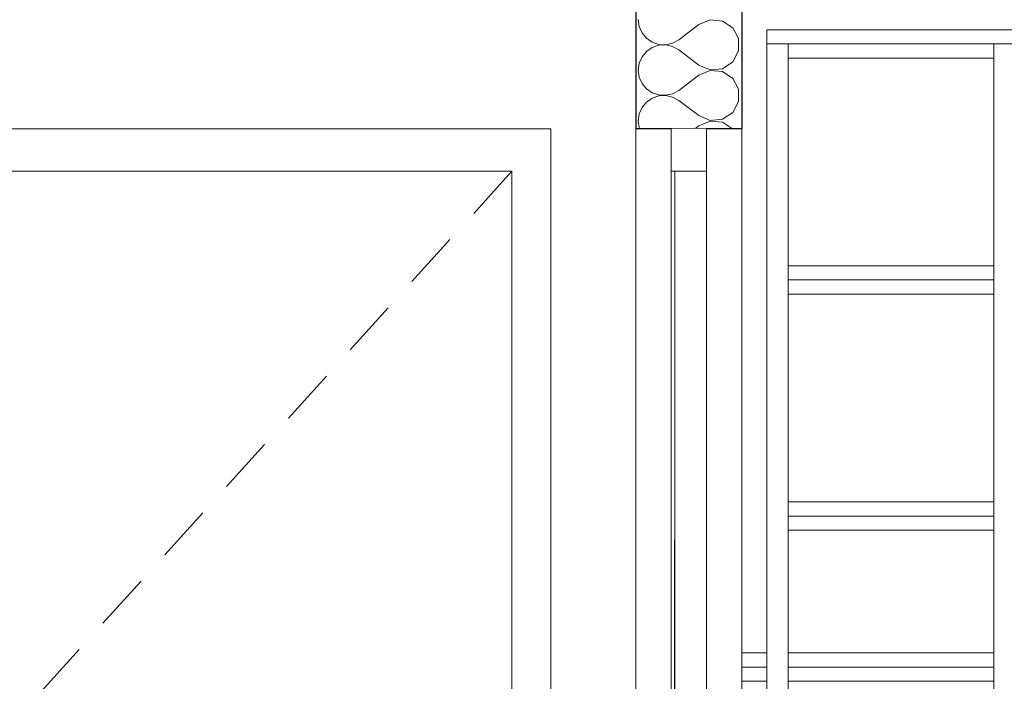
# Model space of a CAD drawing. Header units: millimetres. Extents: x -12989 to 381814, y -50461 to 30884.
# Tile 66 of 111: x 369516 to 370906, y -44681 to -43747. Entities that reach past the tile are written whole.
import ezdxf

# ---------------------------------------------------------------- set-up
doc = ezdxf.new("R2010")
doc.units = ezdxf.units.MM
doc.header["$MEASUREMENT"] = 0
doc.linetypes.add('Wipeout_Contour', pattern=[1000, 0, -1000])
for name, color, linetype in [('Nowe_04-ŚCIANY DZIAŁOWE', 7, 'Continuous'), ('Nowe_A__SCIANY', 7, 'Continuous'), ('Nowe_A_WN_WYPOSAZENIE', 7, 'Continuous'), ('Nowe_A_WYM', 7, 'Continuous'), ('Nowe_Drzwi Archicad', 7, 'Continuous')]:
    doc.layers.add(name, color=color, linetype=linetype)
doc.layers.add('Nowe_04-ŚCIANY DZIAŁOWE_Nr_pióra__174', color=7, linetype='Continuous', lineweight=5, true_color=0x6a6a6a)
for name, color, linetype, lineweight in [('Nowe_04-ŚCIANY DZIAŁOWE_Nr_pióra__27', 7, 'Continuous', 25), ('Nowe_A__SCIANY_Nr_pióra__87', 7, 'Continuous', 13), ('Nowe_A_WN_WYPOSAZENIE_Nr_pióra__4', 7, 'Continuous', 13), ('Nowe_A_WYM_Nr_pióra__1', 7, 'Continuous', 13), ('Nowe_A_WYM_Nr_pióra__45', 7, 'Continuous', 15), ('Nowe_A_WYM_Nr_pióra__85', 7, 'Continuous', 13), ('Nowe_Drzwi Archicad_Nr_pióra__23', 7, 'Continuous', 15), ('Nowe_Drzwi Archicad_Nr_pióra__3', 7, 'Continuous', 13), ('Nowe_Drzwi Archicad_Nr_pióra__87', 7, 'Continuous', 13)]:
    doc.layers.add(name, color=color, linetype=linetype, lineweight=lineweight)
doc.styles.add('STYL_AUTOMATYCZNY_4', font='arial.ttf')
doc.dimstyles.new('STYL_AUTOMATYCZNY__2', dxfattribs={"dimtxt": 139.999998, "dimasz": 57, "dimexe": 0.18, "dimexo": 0.0625, "dimgap": 0, "dimtad": 1, "dimdec": 0, "dimlfac": 0.1, "dimzin": 0, "dimdsep": 46, "dimtxsty": 'STYL_AUTOMATYCZNY_4', "dimblk": 'ARROWHEAD_6', "dimblk1": 'ARROWHEAD_6', "dimblk2": 'ARROWHEAD_6', "dimcen": 0.09, "dimse1": 1, "dimse2": 1, "dimclrd": 7, "dimclre": 7, "dimclrt": 7, "dimadec": 0, "dimazin": 0, "dimtfac": 1, "dimtdec": 4, "dimtmove": 0, "dimatfit": 3, "dimfxl": 0, "dimtolj": 1, "dimtzin": 0, "dimarcsym": 0})

# ---------------------------------------------------------------- blocks, each defined once
blk = doc.blocks.new('ElemPrzekroju_3_1', base_point=(363535.4, -45960.6))
at = {"color": 254, "linetype": 'Wipeout_Contour', "lineweight": 0, "ltscale": 4492294.438437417}
blk.add_wipeout([(373475.4, -43680.6), (370535.3, -43680.6), (370535.3, -44640.6), (370570.6, -44640.6), (370570.6, -43760.6), (370920.6, -43760.6), (370920.6, -44640.6), (372120.6, -44640.6), (372120.6, -43760.6), (372820.6, -43760.6), (372820.6, -44640.6), (373475.4, -44640.6)], dxfattribs=at).dxf.layer = 'Nowe_A__SCIANY'
at = {"color": 254, "linetype": 'Wipeout_Contour', "lineweight": 0, "ltscale": 1493364.992401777}
blk.add_wipeout([(370600.6, -43800.6), (370600.6, -44093.9), (370890.6, -44093.9), (370890.6, -43800.6)], dxfattribs=at).dxf.layer = 'Nowe_A__SCIANY'
at = {"color": 254, "linetype": 'Wipeout_Contour', "lineweight": 0, "ltscale": 1493522.53048885}
blk.add_wipeout([(370890.6, -44133.9), (370600.6, -44133.9), (370600.6, -44427.3), (370890.6, -44427.3)], dxfattribs=at).dxf.layer = 'Nowe_A__SCIANY'
at = {"color": 254, "linetype": 'Wipeout_Contour', "lineweight": 0, "ltscale": 1493652.513508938}
blk.add_wipeout([(370600.6, -44640.6), (370890.6, -44640.6), (370890.6, -44467.3), (370600.6, -44467.3)], dxfattribs=at).dxf.layer = 'Nowe_A__SCIANY'
at = {"color": 254, "linetype": 'Wipeout_Contour', "lineweight": 0, "ltscale": 1492933.478730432}
blk.add_wipeout([(370535.3, -44660.6), (370570.6, -44660.6), (370570.6, -44640.6), (370535.3, -44640.6)], dxfattribs=at).dxf.layer = 'Nowe_A__SCIANY'
at = {"layer": 'Nowe_A__SCIANY_Nr_pióra__87', "color": 7, "linetype": 'Continuous', "lineweight": 13}
blk.add_line((370570.6, -44640.6), (370535.3, -44640.6), dxfattribs=at)
at = {"color": 254, "linetype": 'Wipeout_Contour', "lineweight": 0, "ltscale": 1493698.658936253}
blk.add_wipeout([(370600.6, -44660.6), (370890.6, -44660.6), (370890.6, -44640.6), (370600.6, -44640.6)], dxfattribs=at).dxf.layer = 'Nowe_A__SCIANY'
at = {"color": 254, "linetype": 'Wipeout_Contour', "lineweight": 0, "ltscale": 1492943.051412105}
blk.add_wipeout([(370570.6, -44660.6), (370535.3, -44660.6), (370535.3, -44680.6), (370570.6, -44680.6)], dxfattribs=at).dxf.layer = 'Nowe_A__SCIANY'
at = {"layer": 'Nowe_A__SCIANY_Nr_pióra__87', "color": 7, "linetype": 'Continuous', "lineweight": 13}
for p, q in [((370890.6, -44640.6), (370600.6, -44640.6)), ((370535.3, -44660.6), (370570.6, -44660.6)), ((370570.6, -44680.6), (370535.3, -44680.6))]:
    blk.add_line(p, q, dxfattribs=at)
at = {"color": 254, "linetype": 'Wipeout_Contour', "lineweight": 0, "ltscale": 1493708.226687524}
blk.add_wipeout([(370600.6, -44660.6), (370600.6, -44680.6), (370890.6, -44680.6), (370890.6, -44660.6)], dxfattribs=at).dxf.layer = 'Nowe_A__SCIANY'
at = {"layer": 'Nowe_A__SCIANY_Nr_pióra__87', "color": 7, "linetype": 'Continuous', "lineweight": 13}
for p, q in [((370600.6, -44660.6), (370890.6, -44660.6)), ((370890.6, -44680.6), (370600.6, -44680.6))]:
    blk.add_line(p, q, dxfattribs=at)
blk = doc.blocks.new('ElemPrzekroju_4_1', base_point=(363535.4, -45960.6))
at = {"color": 254, "linetype": 'Wipeout_Contour', "lineweight": 0, "ltscale": 25184793.98738486}
blk.add_wipeout([(365515.4, -43960.6), (365535.4, -43980.6), (365535.4, -44940.6), (365523.9, -44952.1), (365527.5, -44953.5), (365530.4, -44960.6), (365527.5, -44967.7), (365523.9, -44969.1), (365535.4, -44980.6), (365535.4, -45940.6), (365515.4, -45960.6), (365578.9, -45960.6), (365578.9, -43900.6), (366588.9, -43900.6), (366588.9, -45960.6), (366905.4, -45960.6), (366905.4, -43900.6), (367915.4, -43900.6), (367915.4, -45960.6), (369255.3, -45960.6), (369255.3, -43900.6), (370265.3, -43900.6), (370265.3, -45960.6), (370385.3, -45960.6), (370385.3, -44960.6), (370378.2, -44957.7), (370375.3, -44950.6), (370378.2, -44943.5), (370385.3, -44940.6), (370385.3, -42960.6), (370319.9, -42960.6), (370319.9, -42955.6), (370316.9, -42955.6), (370316.9, -42960.6), (369716.9, -42960.6), (369716.9, -42955.6), (369713.9, -42955.6), (369713.9, -42960.6), (369113.9, -42960.6), (369113.9, -42955.6), (369110.9, -42955.6), (369110.9, -42960.6), (368510.9, -42960.6), (368510.9, -42955.6), (368509.4, -42955.6), (368507.9, -42955.6), (368507.9, -42960.6), (367907.9, -42960.6), (367907.9, -42955.6), (367904.9, -42955.6), (367904.9, -42960.6), (367304.9, -42960.6), (367304.9, -42955.6), (367303.4, -42955.6), (367301.9, -42955.6), (367301.9, -42960.6), (366701.9, -42960.6), (366701.9, -42955.6), (366698.9, -42955.6), (366698.9, -42960.6), (366098.9, -42960.6), (366098.9, -42955.6), (366097.4, -42955.6), (366095.9, -42955.6), (366095.9, -42960.6), (365515.4, -42960.6), (365535.4, -42980.6), (365535.4, -43940.6)], dxfattribs=at).dxf.layer = 'Nowe_04-ŚCIANY DZIAŁOWE'
blk = doc.blocks.new('*X15', base_point=(363535.4, -45960.6))
at = {"layer": 'Nowe_04-ŚCIANY DZIAŁOWE_Nr_pióra__174', "color": 251, "linetype": 'Continuous', "lineweight": 5, "true_color": 0x6a6a6a}
for p, q in [((370388.8, -43746.3), (370390.2, -43756.1)), ((370490.6, -43746.7), (370474.5, -43753.4)), ((370507.9, -43748.4), (370490.6, -43746.7)), ((370522.4, -43758), (370507.9, -43748.4)), ((370390.2, -43756.1), (370394.2, -43765.1)), ((370394.2, -43765.1), (370400.4, -43772.7)), ((370474.5, -43753.4), (370446, -43774.9)), ((370530.6, -43773.3), (370522.4, -43758)), ((370400.4, -43772.7), (370408.6, -43778.3)), ((370408.6, -43778.3), (370417.9, -43781.4)), ((370427.7, -43781.9), (370437.3, -43779.6)), ((370437.3, -43779.6), (370446, -43774.9)), ((370530.6, -43790.7), (370530.6, -43773.3)), ((370400.4, -43791.4), (370394.2, -43799)), ((370408.6, -43785.8), (370400.4, -43791.4)), ((370417.9, -43782.6), (370408.6, -43785.8)), ((370417.9, -43781.4), (370427.7, -43781.9)), ((370427.7, -43782.2), (370417.9, -43782.6)), ((370437.3, -43784.4), (370427.7, -43782.2)), ((370446, -43789.2), (370437.3, -43784.4)), ((370474.5, -43810.6), (370446, -43789.2)), ((370522.4, -43806.1), (370530.6, -43790.7)), ((370390.2, -43808), (370388.8, -43817.7)), ((370394.2, -43799), (370390.2, -43808)), ((370507.9, -43815.7), (370522.4, -43806.1)), ((370388.8, -43817.7), (370390.2, -43827.5)), ((370474.5, -43810.6), (370490.6, -43817.3)), ((370490.6, -43818.1), (370474.5, -43824.9)), ((370490.6, -43817.3), (370507.9, -43815.7)), ((370507.9, -43819.8), (370490.6, -43818.1)), ((370522.4, -43829.4), (370507.9, -43819.8)), ((370390.2, -43827.5), (370394.2, -43836.5)), ((370474.5, -43824.9), (370446, -43846.3)), ((370530.6, -43844.8), (370522.4, -43829.4)), ((370394.2, -43836.5), (370400.4, -43844.1)), ((370400.4, -43844.1), (370408.6, -43849.7)), ((370408.6, -43849.7), (370417.9, -43852.8)), ((370437.3, -43851.1), (370446, -43846.3)), ((370530.6, -43862.1), (370530.6, -43844.8)), ((370400.4, -43862.8), (370394.2, -43870.4)), ((370408.6, -43857.2), (370400.4, -43862.8)), ((370417.9, -43854.1), (370408.6, -43857.2)), ((370417.9, -43852.8), (370427.7, -43853.3)), ((370427.7, -43853.6), (370417.9, -43854.1)), ((370427.7, -43853.3), (370437.3, -43851.1)), ((370437.3, -43855.8), (370427.7, -43853.6)), ((370446, -43860.6), (370437.3, -43855.8)), ((370474.5, -43882), (370446, -43860.6)), ((370522.4, -43877.5), (370530.6, -43862.1)), ((370394.2, -43870.4), (370390.2, -43879.4)), ((370507.9, -43887.1), (370522.4, -43877.5)), ((370390.2, -43879.4), (370388.8, -43889.2)), ((370388.8, -43889.2), (370390.2, -43898.9)), ((370474.5, -43882), (370490.6, -43888.8)), ((370490.6, -43889.6), (370474.5, -43896.3)), ((370490.6, -43888.8), (370507.9, -43887.1)), ((370507.9, -43891.2), (370490.6, -43889.6)), ((370522, -43900.6), (370507.9, -43891.2)), ((370390.2, -43898.9), (370390.9, -43900.6)), ((370474.5, -43896.3), (370468.8, -43900.6))]:
    blk.add_line(p, q, dxfattribs=at)
blk = doc.blocks.new('ElemPrzekroju_5_1', base_point=(363535.4, -45960.6))
at = {"color": 254, "linetype": 'Wipeout_Contour', "lineweight": 0, "ltscale": 2238546.479518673}
blk.add_wipeout([(370385.3, -44940.6), (370430.3, -44940.6), (370430.3, -44923.6), (370435.3, -44923.6), (370435.3, -43900.6), (370385.3, -43900.6)], dxfattribs=at).dxf.layer = 'Nowe_04-ŚCIANY DZIAŁOWE'
at = {"color": 254, "linetype": 'Wipeout_Contour', "lineweight": 0, "ltscale": 2612320.122987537}
blk.add_wipeout([(370485.3, -43900.6), (370485.3, -44923.6), (370495.3, -44923.6), (370495.3, -44940.6), (370531, -44940.6), (370535.3, -44940.6), (370535.3, -43900.6)], dxfattribs=at).dxf.layer = 'Nowe_04-ŚCIANY DZIAŁOWE'
at = {"color": 254, "linetype": 'Wipeout_Contour', "lineweight": 0, "ltscale": 1490963.941080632}
blk.add_wipeout([(370385.3, -43900.6), (370535.3, -43900.6), (370535.3, -38229.3), (370385.3, -38269.5)], dxfattribs=at).dxf.layer = 'Nowe_04-ŚCIANY DZIAŁOWE'
at = {"layer": 'Nowe_04-ŚCIANY DZIAŁOWE_Nr_pióra__27', "color": 7, "linetype": 'Continuous', "lineweight": 25}
for p, q in [((370535.3, -38229.3), (370535.3, -43900.6)), ((370385.3, -42960.6), (370385.3, -43900.6))]:
    blk.add_line(p, q, dxfattribs=at)
at = {"layer": 'Nowe_04-ŚCIANY DZIAŁOWE_Nr_pióra__27', "color": 7, "linetype": 'Continuous', "lineweight": 25, "flags": 128}
blk.add_lwpolyline([(370535.3, -43900.6), (370485.3, -43900.6), (370435.3, -43900.6), (370385.3, -43900.6)], dxfattribs=at)
at = {"layer": 'Nowe_04-ŚCIANY DZIAŁOWE', "lineweight": 0}
blk.add_blockref('*X15', (363535.4, -45960.6), dxfattribs=at)
blk = doc.blocks.new('ElemPrzekroju_8_1', base_point=(363535.4, -45960.6))
at = {"layer": 'Nowe_Drzwi Archicad_Nr_pióra__3', "color": 7, "linetype": 'Continuous', "lineweight": 13}
for p, q in [((370123, -44057), (370069.4, -44116.3)), ((370035.8, -44153.4), (369982.2, -44212.7)), ((369948.6, -44249.8), (369895, -44309.2)), ((369861.4, -44346.2), (369807.8, -44405.6)), ((369774.2, -44442.6), (369720.6, -44502)), ((369687, -44539.1), (369633.3, -44598.4)), ((369599.8, -44635.5), (369546.1, -44694.8))]:
    blk.add_line(p, q, dxfattribs=at)
at = {"color": 254, "linetype": 'Wipeout_Contour', "lineweight": 0, "ltscale": 1491836.090344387}
blk.add_wipeout([(370265.3, -45960.6), (370265.3, -43960.6), (370210.3, -43960.6), (370210.3, -45960.6)], dxfattribs=at).dxf.layer = 'Nowe_Drzwi Archicad'
at = {"color": 254, "linetype": 'Wipeout_Contour', "lineweight": 0, "ltscale": 2234171.826127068}
blk.add_wipeout([(369255.3, -43900.6), (369255.3, -43960.6), (369310.3, -43960.6), (370210.3, -43960.6), (370265.3, -43960.6), (370265.3, -43900.6)], dxfattribs=at).dxf.layer = 'Nowe_Drzwi Archicad'
at = {"layer": 'Nowe_Drzwi Archicad_Nr_pióra__3', "color": 7, "linetype": 'Continuous', "lineweight": 13}
for p, q in [((369310.3, -43960.6), (370210.3, -43960.6)), ((370210.3, -43960.6), (370156.6, -44019.9)), ((370210.3, -43960.6), (370210.3, -45950.6))]:
    blk.add_line(p, q, dxfattribs=at)
at = {"layer": 'Nowe_Drzwi Archicad_Nr_pióra__87', "color": 7, "linetype": 'Continuous', "lineweight": 13}
for p, q in [((369255.3, -43900.6), (370265.3, -43900.6)), ((370265.3, -43900.6), (370265.3, -45960.6))]:
    blk.add_line(p, q, dxfattribs=at)
blk = doc.blocks.new('ElemPrzekroju_9_1', base_point=(363535.4, -45960.6))
at = {"layer": 'Nowe_Drzwi Archicad_Nr_pióra__87', "color": 7, "linetype": 'Continuous', "lineweight": 13}
for p, q in [((370385.3, -44940.6), (370385.3, -43900.6)), ((370535.3, -43900.6), (370535.3, -44940.6))]:
    blk.add_line(p, q, dxfattribs=at)
at = {"color": 254, "linetype": 'Wipeout_Contour', "lineweight": 0, "ltscale": 1492377.728888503}
blk.add_wipeout([(370435.3, -44923.6), (370440.3, -44923.6), (370440.3, -43960.6), (370435.3, -43960.6)], dxfattribs=at).dxf.layer = 'Nowe_Drzwi Archicad'
at = {"color": 254, "linetype": 'Wipeout_Contour', "lineweight": 0, "ltscale": 1492727.065451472}
blk.add_wipeout([(370485.3, -45950.6), (370485.3, -43960.6), (370440.3, -43960.6), (370440.3, -45950.6)], dxfattribs=at).dxf.layer = 'Nowe_Drzwi Archicad'
at = {"layer": 'Nowe_Drzwi Archicad_Nr_pióra__3', "color": 7, "linetype": 'Continuous', "lineweight": 13}
for p, q in [((370440.2, -44480.8), (370440.2, -44923.6)), ((370485.4, -44480.8), (370485.4, -44502)), ((370485.4, -44539.1), (370485.4, -44598.4)), ((370485.4, -44635.5), (370485.4, -44694.8))]:
    blk.add_line(p, q, dxfattribs=at)
at = {"color": 254, "linetype": 'Wipeout_Contour', "lineweight": 0, "ltscale": 1492223.550092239}
blk.add_wipeout([(370485.3, -43960.6), (370485.3, -43900.6), (370435.3, -43900.6), (370435.3, -43960.6)], dxfattribs=at).dxf.layer = 'Nowe_Drzwi Archicad'
at = {"layer": 'Nowe_Drzwi Archicad_Nr_pióra__23', "color": 7, "linetype": 'Continuous', "lineweight": 15}
for p, q in [((370435.3, -43900.6), (370435.3, -43960.6)), ((370485.3, -43900.6), (370485.3, -43960.6))]:
    blk.add_line(p, q, dxfattribs=at)
at = {"layer": 'Nowe_Drzwi Archicad_Nr_pióra__23', "color": 7, "linetype": 'Continuous', "lineweight": 15, "flags": 128}
blk.add_lwpolyline([(370485.3, -43960.6), (370440.3, -43960.6), (370435.3, -43960.6)], dxfattribs=at)
at = {"layer": 'Nowe_Drzwi Archicad_Nr_pióra__3', "color": 7, "linetype": 'Continuous', "lineweight": 13}
for p, q in [((370435.3, -44923.6), (370435.3, -43960.6)), ((370440.3, -43960.6), (370440.3, -45950.6)), ((370485.3, -43960.6), (370485.3, -45950.6))]:
    blk.add_line(p, q, dxfattribs=at)
blk = doc.blocks.new('ElemPrzekroju_24_1', base_point=(363535.4, -45960.6))
at = {"color": 254, "linetype": 'Wipeout_Contour', "lineweight": 0, "ltscale": 1493175.046934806}
blk.add_wipeout([(370570.6, -45960.6), (370600.6, -45960.6), (370600.6, -43780.6), (370570.6, -43780.6)], dxfattribs=at).dxf.layer = 'Nowe_A_WN_WYPOSAZENIE'
at = {"color": 254, "linetype": 'Wipeout_Contour', "lineweight": 0, "ltscale": 1494445.768925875}
blk.add_wipeout([(370890.6, -45960.6), (370920.6, -45960.6), (370920.6, -43780.6), (370890.6, -43780.6)], dxfattribs=at).dxf.layer = 'Nowe_A_WN_WYPOSAZENIE'
at = {"color": 254, "linetype": 'Wipeout_Contour', "lineweight": 0, "ltscale": 1493291.241797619}
blk.add_wipeout([(370600.6, -43800.6), (370890.6, -43800.6), (370890.6, -43780.6), (370600.6, -43780.6)], dxfattribs=at).dxf.layer = 'Nowe_A_WN_WYPOSAZENIE'
at = {"color": 254, "linetype": 'Wipeout_Contour', "lineweight": 0, "ltscale": 1493448.228204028}
blk.add_wipeout([(370600.6, -44133.9), (370890.6, -44133.9), (370890.6, -44113.9), (370600.6, -44113.9)], dxfattribs=at).dxf.layer = 'Nowe_A_WN_WYPOSAZENIE'
at = {"color": 254, "linetype": 'Wipeout_Contour', "lineweight": 0, "ltscale": 1493606.388369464}
blk.add_wipeout([(370600.6, -44467.3), (370890.6, -44467.3), (370890.6, -44447.3), (370600.6, -44447.3)], dxfattribs=at).dxf.layer = 'Nowe_A_WN_WYPOSAZENIE'
at = {"layer": 'Nowe_A_WN_WYPOSAZENIE_Nr_pióra__4', "color": 7, "linetype": 'Continuous', "lineweight": 13}
for p, q in [((370600.6, -43800.6), (370890.6, -43800.6)), ((370600.6, -44133.9), (370890.6, -44133.9)), ((370600.6, -44760.6), (370600.6, -44467.3)), ((370600.6, -44467.3), (370890.6, -44467.3)), ((370890.6, -44760.6), (370890.6, -44467.3))]:
    blk.add_line(p, q, dxfattribs=at)
at = {"color": 254, "linetype": 'Wipeout_Contour', "lineweight": 0, "ltscale": 1493281.860672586}
blk.add_wipeout([(370570.6, -43780.6), (370920.6, -43780.6), (370920.6, -43760.6), (370570.6, -43760.6)], dxfattribs=at).dxf.layer = 'Nowe_A_WN_WYPOSAZENIE'
at = {"color": 254, "linetype": 'Wipeout_Contour', "lineweight": 0, "ltscale": 1493438.775915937}
blk.add_wipeout([(370600.6, -44113.9), (370890.6, -44113.9), (370890.6, -44093.9), (370600.6, -44093.9)], dxfattribs=at).dxf.layer = 'Nowe_A_WN_WYPOSAZENIE'
at = {"color": 254, "linetype": 'Wipeout_Contour', "lineweight": 0, "ltscale": 1493596.86566632}
blk.add_wipeout([(370600.6, -44447.3), (370890.6, -44447.3), (370890.6, -44427.3), (370600.6, -44427.3)], dxfattribs=at).dxf.layer = 'Nowe_A_WN_WYPOSAZENIE'
at = {"layer": 'Nowe_A_WN_WYPOSAZENIE_Nr_pióra__4', "color": 7, "linetype": 'Continuous', "lineweight": 13}
for p, q in [((370570.6, -43760.6), (370920.6, -43760.6)), ((370570.6, -43780.6), (370570.6, -43760.6)), ((370570.6, -43780.6), (370600.6, -43780.6)), ((370570.6, -45960.6), (370570.6, -43780.6)), ((370600.6, -43800.6), (370600.6, -43780.6)), ((370600.6, -43780.6), (370890.6, -43780.6)), ((370890.6, -43780.6), (370920.6, -43780.6)), ((370890.6, -43800.6), (370890.6, -43780.6)), ((370600.6, -44093.9), (370600.6, -43800.6)), ((370890.6, -44093.9), (370890.6, -43800.6)), ((370600.6, -44093.9), (370890.6, -44093.9)), ((370600.6, -44113.9), (370600.6, -44093.9)), ((370890.6, -44113.9), (370890.6, -44093.9)), ((370600.6, -44133.9), (370600.6, -44113.9)), ((370600.6, -44113.9), (370890.6, -44113.9)), ((370890.6, -44133.9), (370890.6, -44113.9)), ((370600.6, -44427.3), (370600.6, -44133.9)), ((370890.6, -44427.3), (370890.6, -44133.9)), ((370600.6, -44427.3), (370890.6, -44427.3)), ((370600.6, -44447.3), (370600.6, -44427.3)), ((370890.6, -44447.3), (370890.6, -44427.3)), ((370600.6, -44467.3), (370600.6, -44447.3)), ((370600.6, -44447.3), (370890.6, -44447.3)), ((370890.6, -44467.3), (370890.6, -44447.3))]:
    blk.add_line(p, q, dxfattribs=at)
blk = doc.blocks.new('*D198', base_point=(363535.4, -45960.6))
at = {"layer": 'Nowe_A_WYM_Nr_pióra__45', "color": 7, "linetype": 'Continuous', "lineweight": 15}
for p, q in [((362283.3, -37900.7), (362223.3, -37840.7)), ((362223.3, -45950.6), (362283.3, -46010.6))]:
    blk.add_line(p, q, dxfattribs=at)
at = {"layer": 'Nowe_A_WYM_Nr_pióra__85', "color": 7, "linetype": 'Continuous', "lineweight": 13}
for p, q in [((362253.3, -37870.7), (362253.3, -37825.7)), ((362309.5, -37870.7), (362197, -37870.7)), ((362253.3, -45980.6), (362253.3, -37870.7)), ((362309.5, -45980.6), (362197, -45980.6)), ((362253.3, -46025.6), (362253.3, -45980.6))]:
    blk.add_line(p, q, dxfattribs=at)
at = {"layer": 'Nowe_A_WYM_Nr_pióra__1', "color": 7, "lineweight": 13, "insert": (362225.3, -42078.7), "char_height": 140, "attachment_point": 7, "rotation": 90, "style": 'STYL_AUTOMATYCZNY_4'}
blk.add_mtext('\\A1;{\\pql;\\fArial|b0|i0|c238|p0;\\W1.000000;811}', dxfattribs=at)
blk = doc.blocks.new('ARROWHEAD_6')
at = {"color": 0, "linetype": 'Continuous', "lineweight": 0}
for p, q in [((-0.5, -0.5), (0.5, 0.5)), ((0, 0), (-1, 0))]:
    blk.add_line(p, q, dxfattribs=at)
blk = doc.blocks.new('*D205', base_point=(363535.4, -45960.6))
at = {"layer": 'Nowe_A_WYM_Nr_pióra__45', "color": 7, "linetype": 'Continuous', "lineweight": 15}
for p, q in [((371146.8, -38252.2), (371086.8, -38192.2)), ((371086.8, -45930.6), (371146.8, -45990.6))]:
    blk.add_line(p, q, dxfattribs=at)
at = {"layer": 'Nowe_A_WYM_Nr_pióra__85', "color": 7, "linetype": 'Continuous', "lineweight": 13}
for p, q in [((371116.8, -38222.2), (371116.8, -38177.2)), ((371173, -38222.2), (371060.5, -38222.2)), ((371116.8, -45960.6), (371116.8, -38222.2)), ((371173, -45960.6), (371060.5, -45960.6)), ((371116.8, -46005.6), (371116.8, -45960.6))]:
    blk.add_line(p, q, dxfattribs=at)
at = {"layer": 'Nowe_A_WYM_Nr_pióra__1', "color": 7, "lineweight": 13, "insert": (371088.8, -42251.6), "char_height": 140, "attachment_point": 7, "rotation": 90, "style": 'STYL_AUTOMATYCZNY_4'}
blk.add_mtext('\\A1;{\\pql;\\fArial|b0|i0|c238|p0;\\W1.000000;774}', dxfattribs=at)

msp = doc.modelspace()

# ---------------------------------------------------------------- block references
at = {"layer": 'Nowe_04-ŚCIANY DZIAŁOWE', "lineweight": 0}
msp.add_blockref('ElemPrzekroju_4_1', (363535.4, -45960.6), dxfattribs=at)
at = {"layer": 'Nowe_A__SCIANY', "lineweight": 0}
msp.add_blockref('ElemPrzekroju_3_1', (363535.4, -45960.6), dxfattribs=at)

# ---------------------------------------------------------------- next in the draw order: block references
at = {"layer": 'Nowe_04-ŚCIANY DZIAŁOWE', "lineweight": 0}
msp.add_blockref('ElemPrzekroju_5_1', (363535.4, -45960.6), dxfattribs=at)
at = {"layer": 'Nowe_A_WN_WYPOSAZENIE', "lineweight": 0}
msp.add_blockref('ElemPrzekroju_24_1', (363535.4, -45960.6), dxfattribs=at)
at = {"layer": 'Nowe_Drzwi Archicad', "lineweight": 0}
msp.add_blockref('ElemPrzekroju_8_1', (363535.4, -45960.6), dxfattribs=at)

# ---------------------------------------------------------------- next in the draw order: block references
msp.add_blockref('ElemPrzekroju_9_1', (363535.4, -45960.6), dxfattribs=at)

# ---------------------------------------------------------------- next in the draw order: dimensions: what is measured, and where the dimension line sits
at = {"layer": 'Nowe_A_WYM', "color": 7, "linetype": 'Continuous', "lineweight": 13}
for base, p1, p2, picture, middle in [((362253.3, -37870.7), (363585.4, -45980.6), (371035.4, -37870.7), '*D198', (362155.3, -41918.9)), ((371116.8, -38222.2), (371380.9, -45960.6), (370534.9, -38222.2), '*D205', (371018.8, -42091.8))]:
    dim = msp.add_linear_dim(base=base, p1=p1, p2=p2, angle=90, dimstyle='STYL_AUTOMATYCZNY__2', dxfattribs=at)
    dim.commit()
    dim.dimension.update_dxf_attribs({"geometry": picture, "text_midpoint": middle, "dimtype": 160, "text_rotation": 90})

doc.saveas('drawing.dxf')
